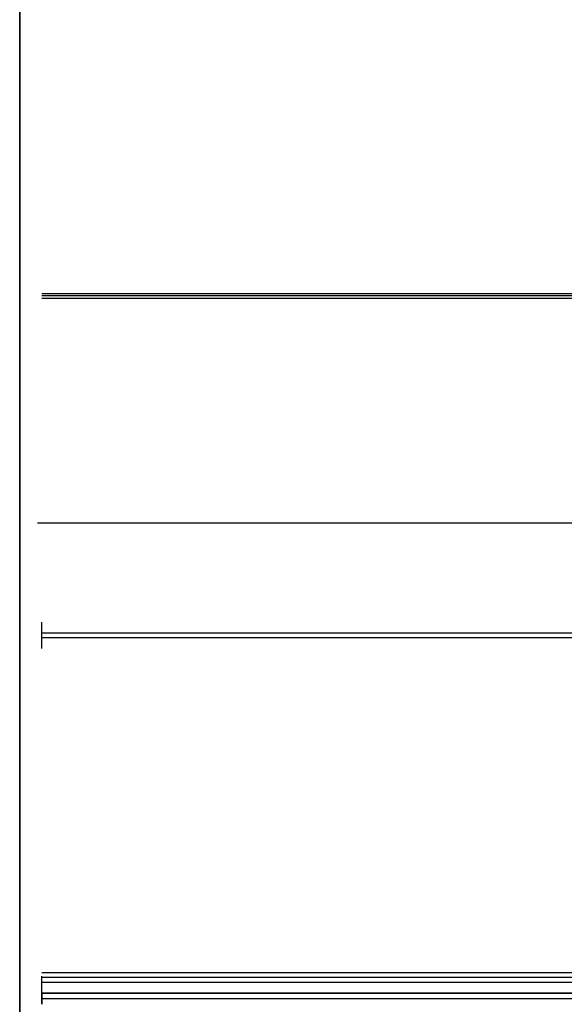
# Model space of a CAD drawing. Header units: millimetres. Extents: x -98 to 98, y -98 to 139.
# Tile 1 of 20: x -96 to -47, y -84 to 4. Entities that reach past the tile are written whole.
import ezdxf

# ---------------------------------------------------------------- set-up
doc = ezdxf.new("R2010")
doc.units = ezdxf.units.MM
doc.header["$MEASUREMENT"] = 0
doc.layers.add('Predefinito', color=5, linetype='Continuous')

# ---------------------------------------------------------------- blocks, each defined once
blk = doc.blocks.new('(#7253) Part1')
at = {"layer": 'Predefinito', "color": 9, "extrusion": (1, 0, 0)}
for points in [[(-1.04e-14, -42.3), (-5.2e-15, 42.3)], [(-0.5000000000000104, -42.3), (-0.5000000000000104, 42.3)], [(-1.000000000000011, -42.3), (-1.000000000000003, 42.3)]]:
    blk.add_lwpolyline(points, dxfattribs=at)
blk = doc.blocks.new('(#322) Part3')
at = {"layer": 'Predefinito', "color": 9, "extrusion": (1, 0, 0)}
for points in [[(54, -41.5), (54, 41.5)], [(54, -41.5), (54, 41.49999999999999)], [(54, -41.5), (54, 41.5)], [(27.1, -41.5), (27.1, 41.50000000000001)], [(27.10000000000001, -41.5), (27.10000000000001, 41.50000000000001)], [(0.2000000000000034, 41.5), (0.2000000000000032, -41.5)], [(0.2000000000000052, 41.5), (0.2000000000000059, -41.5)], [(-4.8e-15, -41.5), (2e-15, 41.5)], [(-1.000000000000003, -41.5), (-0.9999999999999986, 41.5)]]:
    blk.add_lwpolyline(points, dxfattribs=at)
at = {"layer": 'Predefinito', "color": 9}
for points in [[(-94.19999999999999, 0.2000000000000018), (-94.20000000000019, 53.99999999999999)], [(-94.20000000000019, 54), (-93.20000000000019, 54.00000000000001)], [(-93.19999999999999, 0.2000000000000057), (-93.20000000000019, 54.00000000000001)], [(-94.19999999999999, 0.2000000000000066), (-94.1993004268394, 0.1590306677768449), (-94.19720252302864, 0.118109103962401), (-94.19370873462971, 0.0772830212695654), (-94.18882313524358, 0.0366000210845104), (-94.18255142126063, -0.0038924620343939), (-94.17490090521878, -0.0441472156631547), (-94.16588050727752, -0.0841173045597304), (-94.15550074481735, -0.1237561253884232), (-94.14377372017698, -0.1630174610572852), (-94.13071310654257, -0.2018555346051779), (-94.11633413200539, -0.2402250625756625), (-94.10065356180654, -0.2780813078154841), (-94.08368967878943, -0.3153801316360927), (-94.06546226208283, -0.3520780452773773), (-94.0459925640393, -0.3881322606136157), (-94.02530328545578, -0.4235007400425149), (-94.00341854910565, -0.4581422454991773), (-93.98036387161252, -0.4920163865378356), (-93.95616613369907, -0.5250836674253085), (-93.93085354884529, -0.5573055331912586), (-93.90445563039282, -0.5886444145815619), (-93.87700315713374, -0.6190637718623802), (-93.84852813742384, -0.6485281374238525), (-93.81906377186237, -0.6770031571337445), (-93.78864441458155, -0.7044556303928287), (-93.75730553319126, -0.7308535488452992), (-93.7250836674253, -0.7561661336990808), (-93.69201638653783, -0.7803638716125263), (-93.65814224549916, -0.8034185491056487), (-93.6235007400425, -0.8253032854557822), (-93.5881322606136, -0.8459925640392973), (-93.55207804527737, -0.865462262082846), (-93.51538013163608, -0.8836896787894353), (-93.47808130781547, -0.9006535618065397), (-93.44022506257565, -0.9163341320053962), (-93.40185553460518, -0.9307131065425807), (-93.36301746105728, -0.9437737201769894), (-93.32375612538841, -0.9555007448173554), (-93.28411730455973, -0.9658805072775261), (-93.24414721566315, -0.9749009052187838), (-93.20389246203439, -0.9825514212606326), (-93.16339997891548, -0.9888231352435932), (-93.12271697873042, -0.9937087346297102), (-93.08189089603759, -0.9972025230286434), (-93.04096933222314, -0.9993004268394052), (-92.99999999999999, -0.9999999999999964)], [(-93.19999999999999, 0.2000000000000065), (-93.19988340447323, 0.1931717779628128), (-93.1995337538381, 0.1863515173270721), (-93.1989514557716, 0.1795471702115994), (-93.19813718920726, 0.1727666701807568), (-93.19709190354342, 0.1660179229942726), (-93.19581681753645, 0.1593087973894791), (-93.19431341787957, 0.1526471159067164), (-93.19258345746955, 0.1460406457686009), (-93.19062895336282, 0.1394970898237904), (-93.18845218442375, 0.1330240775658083), (-93.18605568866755, 0.1266291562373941), (-93.18344226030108, 0.1203197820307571), (-93.1806149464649, 0.1141033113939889), (-93.17757704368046, 0.1079869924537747), (-93.17433209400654, 0.1019779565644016), (-93.17088388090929, 0.0960832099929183), (-93.16723642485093, 0.0903096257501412), (-93.16339397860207, 0.0846639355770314), (-93.15936102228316, 0.0791527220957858), (-93.15514225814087, 0.0737824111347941), (-93.15074260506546, 0.0685592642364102), (-93.14616719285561, 0.0634893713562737), (-93.1414213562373, 0.0585786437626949), (-93.13651062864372, 0.0538328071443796), (-93.13144073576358, 0.0492573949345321), (-93.1262175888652, 0.0448577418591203), (-93.1208472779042, 0.0406389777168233), (-93.11533606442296, 0.0366060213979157), (-93.10969037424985, 0.0327635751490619), (-93.10391679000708, 0.0291161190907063), (-93.09802204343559, 0.0256679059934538), (-93.09201300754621, 0.0224229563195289), (-93.085896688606, 0.0193850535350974), (-93.07968021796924, 0.0165577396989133), (-93.0733708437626, 0.0139443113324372), (-93.06697592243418, 0.0115478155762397), (-93.0605029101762, 0.0093710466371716), (-93.0539593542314, 0.0074165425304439), (-93.04735288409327, 0.0056865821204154), (-93.04069120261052, 0.0041831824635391), (-93.03398207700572, 0.0029080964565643), (-93.02723332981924, 0.0018628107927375), (-93.0204528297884, 0.0010485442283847), (-93.01364848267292, 0.0004662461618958), (-93.00682822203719, 0.0001165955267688), (-92.99999999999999, 3.6e-15)], [(-92.99999999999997, 0), (92.99999999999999, 0)], [(-92.99999999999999, -1), (92.99999999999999, -1)]]:
    blk.add_lwpolyline(points, dxfattribs=at)
blk = doc.blocks.new('(#4614) Part7')
at = {"layer": 'Predefinito', "color": 9, "extrusion": (1, 0, 0)}
for points in [[(359.0222437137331, -92.00000000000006), (359.022243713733, 92.50000000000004)], [(359.0222437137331, -92.00000000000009), (359.022243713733, 92.50000000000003)], [(359.0222437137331, -92.00000000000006), (359.022243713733, 92.50000000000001)], [(-20.97775628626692, 95.99999999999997), (-20.97775628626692, -92.00000000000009)], [(-20.97775628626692, 95.99999999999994), (-20.97775628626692, -92.00000000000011)], [(-400.9777562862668, 95.99999999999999), (-400.9777562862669, -92.00000000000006)], [(-400.9777562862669, 95.99999999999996), (-400.9777562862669, -92.00000000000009)], [(-400.9777562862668, 95.99999999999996), (-400.9777562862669, -92.00000000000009)]]:
    blk.add_lwpolyline(points, dxfattribs=at)
blk = doc.blocks.new('(#2031) Part10')
at = {"layer": 'Predefinito', "color": 9, "extrusion": (1, 0, 0)}
for points in [[(9.500000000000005, 92.49999999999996), (9.500000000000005, -93.49999999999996)], [(9.500000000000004, -93.49999999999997), (9.500000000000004, 92.49999999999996)], [(9.500000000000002, 92.49999999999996), (9.500000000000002, -93.49999999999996)], [(5.000000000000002, -93.49999999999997), (5.000000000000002, 92.49999999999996)], [(4.999999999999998, -93.49999999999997), (4.999999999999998, 92.49999999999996)], [(-4.6e-15, 92.49999999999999), (1.3e-15, -93.49999999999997)], [(0.500000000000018, -93.49999999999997), (0.4999999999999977, 92.49999999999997)], [(0.5000000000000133, -93.49999999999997), (0.4999999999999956, 92.49999999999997)], [(-1.000000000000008, 92.49999999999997), (-1, -93.5)]]:
    blk.add_lwpolyline(points, dxfattribs=at)
blk = doc.blocks.new('(#172) Part2')
at = {"layer": 'Predefinito', "color": 9}
for points in [[(94, 62.95785556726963), (-94, 62.95785556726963)], [(-94, 62.74654643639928), (93.99999999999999, 62.74654643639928)], [(94, 62.53523730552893), (-94, 62.53523730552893)], [(94, 31.00713612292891), (94, 33.37333770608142)], [(-94, 32.4015460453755), (94.00000000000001, 32.4015460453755)], [(-94, 31.97892778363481), (94.00000000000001, 31.97892778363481)], [(-94, 1.845236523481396), (94, 1.845236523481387)], [(-94, 1.422618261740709), (94, 1.42261826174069)], [(94, 0.9999999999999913), (-94, 1.000000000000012)], [(94, 0.9999999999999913), (-94, 1.000000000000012)], [(94, -0.6445614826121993), (94, 1.530734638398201)], [(94, -1.2e-14), (-94, 1.7e-15)], [(-94.00000000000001, 0), (94, 0)], [(-94, 0), (93.99999999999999, 0)], [(94, 0), (94, -1)], [(-94.00000000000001, -0.5), (93.99999999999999, -0.5)], [(94, -1.2e-14), (94, -1.000000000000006)], [(94, -1), (94, -8e-15)]]:
    blk.add_lwpolyline(points, dxfattribs=at)
at = {"layer": 'Predefinito', "color": 9, "extrusion": (1, 0, 0)}
for points in [[(62.95785556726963, 18.14355696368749), (1.845236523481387, -10.35372530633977)], [(62.53523730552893, 19.04986475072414), (62.95785556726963, 18.14355696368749)], [(1.42261826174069, -9.44741751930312), (62.53523730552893, 19.04986475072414)], [(32.19023691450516, 3.796380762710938), (32.19023691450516, 4.899758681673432)], [(1.845236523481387, -10.35372530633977), (1.42261826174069, -9.44741751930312)], [(-1.000000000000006, -8.541109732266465), (-0.9990894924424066, -8.601452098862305), (-0.9963321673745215, -8.662179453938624), (-0.9916925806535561, -8.723210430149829), (-0.9851398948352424, -8.784460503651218), (-0.9766481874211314, -8.845842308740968), (-0.9661967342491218, -8.907265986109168), (-0.9537702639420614, -8.968639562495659), (-0.9393591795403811, -9.029869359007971), (-0.9229597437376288, -9.090860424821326), (-0.9045742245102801, -9.151516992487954), (-0.8842109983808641, -9.21174295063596), (-0.8618846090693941, -9.271442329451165), (-0.837615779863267, -9.3305197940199), (-0.8114313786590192, -9.38888114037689), (-0.7833643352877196, -9.446433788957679), (-0.7534535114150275, -9.503087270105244), (-0.7217435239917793, -9.558753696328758), (-0.688284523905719, -9.613348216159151), (-0.6531319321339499, -9.666789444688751), (-0.6163461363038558, -9.718999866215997), (-0.5779921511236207, -9.76990620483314), (-0.5381392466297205, -9.819439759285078), (-0.4968605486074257, -9.867536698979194), (-0.4542326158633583, -9.914138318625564), (-0.4103349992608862, -9.95919124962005), (-0.3652497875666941, -10.00264762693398), (-0.3190611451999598, -10.04446521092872), (-0.2718548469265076, -10.08460746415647), (-0.2237178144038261, -10.12304358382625), (-0.1747376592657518, -10.15974849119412), (-0.1250022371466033, -10.19470277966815), (-0.0745992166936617, -10.22789262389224), (-0.0232177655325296, -10.25954663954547), (0.0294806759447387, -10.28984991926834), (0.0834465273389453, -10.31872885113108), (0.1386250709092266, -10.34611201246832), (0.1949565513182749, -10.37193059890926), (0.2523763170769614, -10.39611885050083), (0.3108150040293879, -10.41861447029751), (0.3701987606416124, -10.43935903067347), (0.4304495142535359, -10.45829836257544), (0.4914852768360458, -10.47538292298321), (0.5532204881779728, -10.49056813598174), (0.6155663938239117, -10.50381470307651), (0.6784314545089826, -10.51508887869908), (0.7417217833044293, -10.52436270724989), (0.8053416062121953, -10.53161421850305), (0.8691937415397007, -10.53682757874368), (0.9331800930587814, -10.53999319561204), (0.9972021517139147, -10.54110777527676), (1.061161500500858, -10.54017433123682), (1.124960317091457, -10.53720214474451), (1.188501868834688, -10.53220667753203), (1.251690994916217, -10.52520943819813), (1.314434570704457, -10.51623780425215), (1.376641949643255, -10.50532480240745), (1.438225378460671, -10.49250885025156), (1.499100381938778, -10.47783346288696), (1.559186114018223, -10.46134692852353), (1.618405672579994, -10.44310195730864), (1.676686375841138, -10.42315530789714), (1.733959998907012, -10.40156739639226), (1.790162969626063, -10.37840189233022), (1.845236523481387, -10.35372530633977)], [(1.42261826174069, -9.44741751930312), (1.395081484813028, -9.459755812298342), (1.366979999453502, -9.471338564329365), (1.338343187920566, -9.482132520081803), (1.309202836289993, -9.492105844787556), (1.279593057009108, -9.501228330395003), (1.249550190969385, -9.509471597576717), (1.219112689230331, -9.516809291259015), (1.188320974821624, -9.523217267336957), (1.157217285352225, -9.528673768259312), (1.125845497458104, -9.533159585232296), (1.09425093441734, -9.536658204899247), (1.062480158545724, -9.53915593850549), (1.030580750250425, -9.540642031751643), (0.9986010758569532, -9.541108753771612), (0.9665900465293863, -9.540551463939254), (0.9345968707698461, -9.538968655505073), (0.9026708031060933, -9.536361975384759), (0.8708608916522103, -9.532736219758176), (0.8392157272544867, -9.528099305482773), (0.8077831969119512, -9.52246221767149), (0.7766102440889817, -9.515838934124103), (0.7457426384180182, -9.508246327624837), (0.7152247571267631, -9.499704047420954), (0.6850993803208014, -9.490234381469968), (0.6554075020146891, -9.47986210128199), (0.6261881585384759, -9.468614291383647), (0.5974782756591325, -9.456520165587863), (0.5693125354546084, -9.443610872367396), (0.5417232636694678, -9.429919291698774), (0.5147403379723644, -9.415479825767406), (0.4883911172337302, -9.400328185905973), (0.4627003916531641, -9.384501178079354), (0.4374988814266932, -9.367906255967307), (0.4126311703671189, -9.350429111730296), (0.3881410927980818, -9.33207665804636), (0.364072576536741, -9.312858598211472), (0.3404694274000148, -9.292787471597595), (0.3173751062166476, -9.271878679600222), (0.2948325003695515, -9.250150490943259), (0.2728836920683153, -9.227624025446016), (0.2515697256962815, -9.20432321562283), (0.2309303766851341, -9.180274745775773), (0.2110039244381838, -9.155507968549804), (0.1918269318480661, -9.13005479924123), (0.1734340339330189, -9.10394958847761), (0.1558577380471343, -9.077228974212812), (0.1391282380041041, -9.049931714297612), (0.1232732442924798, -9.022098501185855), (0.1083178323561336, -8.993771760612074), (0.0942843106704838, -8.964995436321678), (0.0811921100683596, -8.935814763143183), (0.0690576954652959, -8.906276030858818), (0.0578945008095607, -8.876426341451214), (0.0477128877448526, -8.846313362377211), (0.0385201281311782, -8.8159850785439), (0.0303204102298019, -8.785489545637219), (0.0231148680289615, -8.754874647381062), (0.0169016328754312, -8.724187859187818), (0.0116759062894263, -8.693476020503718), (0.0074300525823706, -8.662785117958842), (0.0041537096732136, -8.632160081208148), (0.0018339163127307, -8.601644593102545), (0.0004552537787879, -8.571280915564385), (-1.2e-14, -8.541109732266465)], [(0.4226182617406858, -10.45595445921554), (0.4226182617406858, -9.357584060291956)], [(0, 8.185826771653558), (-1.2e-14, -8.541109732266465)], [(-0.5, 8.185826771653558), (-0.5, -8.541109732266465)], [(-1, 8.185826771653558), (-1.000000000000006, -8.541109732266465)]]:
    blk.add_lwpolyline(points, dxfattribs=at)
blk = doc.blocks.new('(#6308) Assem1')
at = {"layer": 'Predefinito'}
for name, p in [('(#7253) Part1', (0, -71.91567116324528, 180.3163183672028)), ('(#322) Part3', (-0.1999999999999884, -70.91567116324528, 180.291185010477))]:
    blk.add_blockref(name, p, dxfattribs=at)
at = {"layer": 'Predefinito', "extrusion": (-3.543264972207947e-15, -6.724301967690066e-15, -1)}
blk.add_blockref('(#4614) Part7', (95.9999999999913, -330.4817043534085, -141.7747830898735), dxfattribs=at)
at = {"layer": 'Predefinito', "extrusion": (0, -1, 3.441691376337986e-15), "rotation": 180}
blk.add_blockref('(#172) Part2', (2.43e-14, 222.6163183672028, -18.64085955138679), dxfattribs=at)
at = {"layer": 'Predefinito', "rotation": 179.9999999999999}
blk.add_blockref('(#2031) Part10', (-1.298341e-10, -721.9594606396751, 139.7747830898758), dxfattribs=at)

msp = doc.modelspace()

# ---------------------------------------------------------------- block references
at = {"layer": 'Predefinito', "extrusion": (0, -1, 0)}
msp.add_blockref('(#6308) Assem1', (0, 733.631099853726, -139.2239681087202), dxfattribs=at)

doc.saveas('drawing.dxf')
